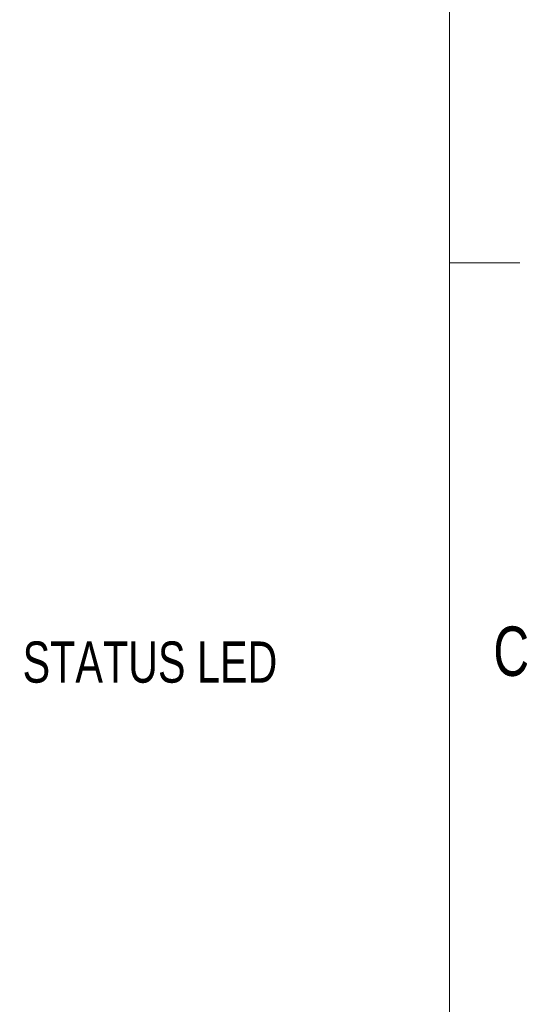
# Model space of a CAD drawing. Header units: millimetres. Extents: x 5 to 274, y 4 to 211.
# Tile 16 of 28: x 242 to 274, y 60 to 124. Entities that reach past the tile are written whole.
import ezdxf

# ---------------------------------------------------------------- set-up
doc = ezdxf.new("R2010")
doc.units = ezdxf.units.MM
doc.layers.add('DIMENSIONS', color=8, linetype='Continuous')
doc.layers.add('FORMAT', color=7, linetype='Continuous')
doc.styles.add('SLDTEXTSTYLE0', font='TXT', dxfattribs={"width": 0.75})

msp = doc.modelspace()

# ---------------------------------------------------------------- linework, layer by layer
at = {"layer": 'FORMAT', "color": 7, "linetype": 'Continuous', "lineweight": 18}
for p, q in [((269.2, 205.7), (269.2, 10.2)), ((273.726, 107.95), (269.199, 107.95))]:
    msp.add_line(p, q, dxfattribs=at)

# ---------------------------------------------------------------- texts
at = {"layer": 'DIMENSIONS', "attachment_point": 1, "style": 'SLDTEXTSTYLE0'}
for s, insert, char_height in [('STATUS LED', (241.7655092, 83.616484), 2.64583333), ('RJ45 CONNECTOR', (214.6266469, 73.9801743), 2.645833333)]:
    msp.add_mtext(s, dxfattribs=dict(at, insert=insert, char_height=char_height))
at = {"layer": 'FORMAT', "insert": (273.1669271, 84.5786233), "char_height": 3.175, "attachment_point": 2, "style": 'SLDTEXTSTYLE0'}
msp.add_mtext('C', dxfattribs=at)

doc.saveas('drawing.dxf')
